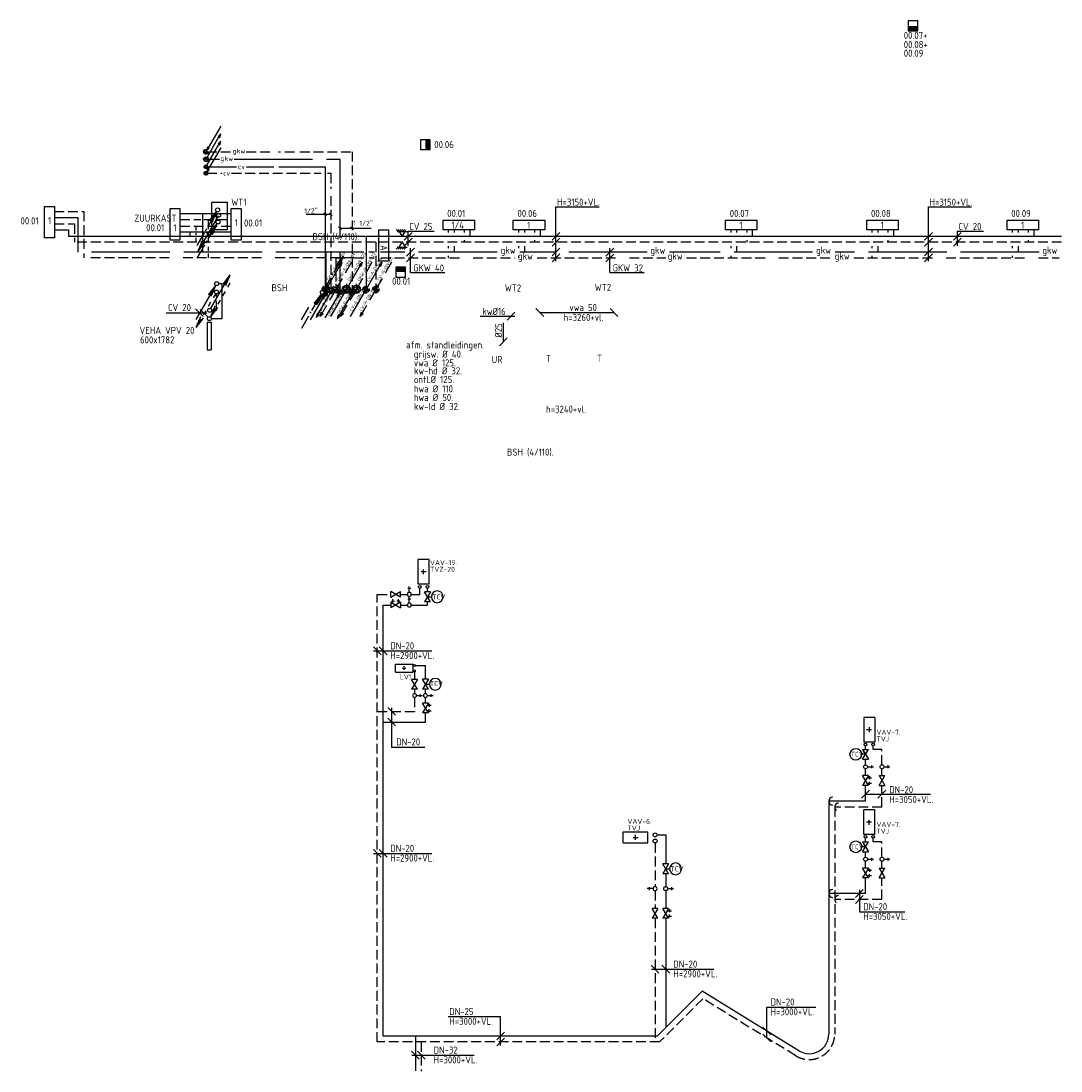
# Model space of a CAD drawing. Header units: millimetres. Extents: x -72841 to 40632, y 1338 to 50632.
# Tile 4 of 9: x -68576 to -42076, y 23870 to 50632. Entities that reach past the tile are written whole.
import ezdxf
from ezdxf.enums import TextEntityAlignment as Align

# ---------------------------------------------------------------- set-up
doc = ezdxf.new("R2010")
doc.units = ezdxf.units.MM
doc.header["$LTSCALE"] = 50
for name, pattern in [('2322105', [47, 40, -7]), ('2322106', [47, 5, -2, 5, -2, 5, -2, 5, -2, 5, -2, 5, -7]), ('2322107', [2000, 1000, 1000]), ('2322108', [7, 5, -2]), ('DASHED2', [9.525, 6.35, -3.175]), ('HIDDEN', [9.525, 6.35, -3.175]), ('HIDDEN2', [4.7625, 3.175, -1.5875]), ('KOUDWATER', [8.4, 4.8, -1.2, 1.2, -1.2]), ('KOUDWATERTAP', [1.1, 0.5, -0.25, 0.1, -0.25]), ('KW', [7, 4, -1, 1, -1])]:
    doc.linetypes.add(name, pattern=pattern)
for name, color, linetype in [('51', 6, 'Continuous'), ('51-LEIDING', 3, 'Continuous'), ('52', 3, 'Continuous'), ('54', 3, 'Continuous'), ('60', 7, 'Continuous'), ('60-CV', 3, 'Continuous'), ('60-TXT', 1, 'Continuous'), ('7KADERHALMOS', 2, 'Continuous'), ('SYM-W', 7, 'Continuous'), ('Thermostaat', 160, 'Continuous'), ('WL5310--_KW', 2, 'KOUDWATER'), ('WL532---_DBL', 6, 'Continuous'), ('WL532---_KW-LD', 5, 'KW'), ('WL550---_AANVOER', 4, 'Continuous'), ('WL550---_RETOUR', 4, 'Continuous'), ('WL5501--', 130, 'Continuous'), ('WL5501--_GKW-A', 4, 'Continuous'), ('WL5501-GKW', 4, 'Continuous'), ('WL5502--', 130, 'Continuous'), ('WL5502--_GKW-R', 4, 'HIDDEN'), ('WL561---_AANVOER', 10, 'Continuous'), ('WL561---_PIJL-A', 1, 'Continuous'), ('WL561---_PIJL-R', 5, 'HIDDEN2'), ('WL561---_RETOUR', 10, 'Continuous'), ('WL5611--_CV-A', 3, 'Continuous'), ('WL5612--_CV-R', 3, 'DASHED2'), ('WM550---_MATEN-B', 1, 'Continuous'), ('WM560---_MATEN-B', 1, 'Continuous'), ('WT550---_CODE', 1, 'Continuous'), ('WT561---_CODE', 1, 'Continuous')]:
    doc.layers.add(name, color=color, linetype=linetype)
doc.styles.add('BURO-018', font='ISO96.shx', dxfattribs={"height": 90})
doc.styles.add('ISO', font='ISO.SHX')
doc.styles.add('MAATVOERING', font='ISO')

# ---------------------------------------------------------------- blocks, each defined once
blk = doc.blocks.new('W6-16')
at = {"layer": 'SYM-W', "color": 2}
for p, q in [((0, 9), (0, -9)), ((0, 9), (8, 9)), ((8, 9), (8, -9)), ((2.25, 0), (5.85, 0)), ((4.05, 1.8), (4.05, -1.8)), ((0, -9), (8, -9))]:
    blk.add_line(p, q, dxfattribs=at)
blk = doc.blocks.new('W3-31')
at = {"layer": 'SYM-W', "color": 2}
for p, q in [((-0.75, 3), (0.75, 3)), ((0, 1), (0, 4))]:
    blk.add_line(p, q, dxfattribs=at)
blk.add_circle((0, 0), 1, dxfattribs=at)
blk = doc.blocks.new('3-12')
at = {"layer": 'SYM-W', "color": 2}
for p, q in [((-2.5, 1.5), (-2.5, -1.5)), ((2.5, 1.5), (-2.5, -1.5)), ((-2.5, 1.5), (2.5, -1.5)), ((0, 0), (0, 2)), ((2.5, 1.5), (2.5, -1.5))]:
    blk.add_line(p, q, dxfattribs=at)
blk.add_circle((0, 5), 3, dxfattribs=at)
blk = doc.blocks.new('017')
at = {"layer": '52', "color": 1, "linetype": 'Continuous'}
for p, q in [((-2.44, -4.22), (-0.25, -0.43)), ((-2.08, -2.82), (-0.25, -0.43)), ((-1.4, -3.22), (-0.25, -0.43)), ((-3.06, -5.3), (-2.75, -4.76)), ((-5.25, -9.09), (-4, -6.93)), ((-3.69, -6.39), (-3.38, -5.85))]:
    blk.add_line(p, q, dxfattribs=at)
blk.add_circle((0, 0), 0.5, dxfattribs=at)
blk = doc.blocks.new('014')
at = {"layer": '52', "color": 1, "linetype": 'Continuous'}
for p, q in [((-2.44, -4.22), (-0.25, -0.43)), ((-2.08, -2.82), (-0.25, -0.43)), ((-1.4, -3.22), (-0.25, -0.43)), ((-3.06, -5.3), (-2.75, -4.76)), ((-5.25, -9.09), (-3.38, -5.85))]:
    blk.add_line(p, q, dxfattribs=at)
blk.add_circle((0, 0), 0.5, dxfattribs=at)
blk = doc.blocks.new('PR')
at = {"layer": 'WL532---_KW-LD', "color": 7, "linetype": 'HIDDEN2'}
blk.add_line((200, 346), (0, 0), dxfattribs=at)
at = {"layer": 'WL532---_KW-LD', "color": 7}
for p, q in [((0, 0), (12, 51)), ((0, 0), (21, 46)), ((0, 0), (29, 41)), ((38, 36), (0, 0)), ((38, 36), (12, 51))]:
    blk.add_line(p, q, dxfattribs=at)
blk = doc.blocks.new('PA')
at = {"layer": 'WL532---_KW-LD', "color": 7, "linetype": 'Continuous'}
blk.add_line((0, 0), (200, 346), dxfattribs=at)
at = {"layer": 'WL532---_KW-LD', "color": 7}
for p, q in [((162, 311), (200, 346)), ((162, 311), (188, 296)), ((200, 346), (171, 306)), ((200, 346), (179, 301)), ((200, 346), (188, 296))]:
    blk.add_line(p, q, dxfattribs=at)
blk = doc.blocks.new('029')
at = {"layer": '51', "color": 1, "linetype": 'Continuous'}
for p in [(-0.25, -0.43), (-4.1, -6.31), (-3.42, -6.7)]:
    blk.add_line(p, (-5.25, -9.09), dxfattribs=at)
blk.add_circle((0, 0), 0.5, dxfattribs=at)
blk.add_arc((-2.47, -4.27), 0.567, 178.0725, 301.9275, dxfattribs=at)
blk = doc.blocks.new('$FH6')
at = {"layer": 'SYM-W', "color": 2}
for p, q in [((-1.5, -2.5), (0, 0)), ((0, 0), (1.5, -2.5)), ((-3, -3.5), (-2, -2.5)), ((-2.5, -2.5), (2.5, -2.5)), ((-2, -3.5), (-1, -2.5)), ((-1, -3.5), (0, -2.5)), ((0, -3.5), (1, -2.5)), ((1, -3.5), (2, -2.5))]:
    blk.add_line(p, q, dxfattribs=at)
blk = doc.blocks.new('001')
at = {"layer": '60', "color": 1, "linetype": 'Continuous'}
for p in [(0.25, 0.43), (3.42, 6.7), (4.1, 6.31)]:
    blk.add_line(p, (5.25, 9.09), dxfattribs=at)
blk.add_circle((0, 0), 0.5, dxfattribs=at)
blk = doc.blocks.new('002')
at = {"layer": '60', "color": 1, "linetype": 'Continuous'}
for p in [(-5.25, -9.09), (-2.08, -2.82), (-1.4, -3.22)]:
    blk.add_line(p, (-0.25, -0.43), dxfattribs=at)
blk.add_circle((0, 0), 0.5, dxfattribs=at)
blk = doc.blocks.new('004')
at = {"layer": '60', "color": 1, "linetype": 'Continuous'}
for p, q in [((3.42, 6.7), (5.25, 9.09)), ((4, 6.93), (5.25, 9.09)), ((4.1, 6.31), (5.25, 9.09)), ((2.75, 4.76), (3.38, 5.85)), ((1.5, 2.6), (2.13, 3.68)), ((0.25, 0.43), (0.88, 1.52))]:
    blk.add_line(p, q, dxfattribs=at)
blk.add_circle((0, 0), 0.5, dxfattribs=at)
blk = doc.blocks.new('005')
at = {"layer": '60', "color": 1, "linetype": 'Continuous'}
for p, q in [((-2.08, -2.82), (-0.25, -0.43)), ((-1.5, -2.6), (-0.25, -0.43)), ((-1.4, -3.22), (-0.25, -0.43)), ((-2.75, -4.76), (-2.13, -3.68)), ((-5.25, -9.09), (-4.63, -8.01)), ((-4, -6.93), (-3.38, -5.85))]:
    blk.add_line(p, q, dxfattribs=at)
blk.add_circle((0, 0), 0.5, dxfattribs=at)
blk = doc.blocks.new('A$C03560F8D')
at = {"layer": '60-CV', "color": 7, "style": 'ISO'}
for s, p in [('afm. standleidingen.', (0, 1569)), ('grijsw. %%c 40.', (196, 1335)), ('vwa %%c 125.', (196, 1112)), ('kw-hd %%c 32.', (196, 909)), ('ontl.%%c 125.', (196, 689)), ('hwa %%c 110.', (196, 452)), ('hwa %%c 50.', (196, 230)), ('kw-ld %%c 32.', (196, 0))]:
    blk.add_text(s, height=180, dxfattribs=at).set_placement(p)
blk = doc.blocks.new('CVAP51')
blk.add_line((0.25, 0.43), (6.58, 11.4))
blk.add_lwpolyline([(6.16, 11.64), (7, 11.15), (7.5, 12.99)], close=True)
blk.add_circle((0, 0), 0.5)
at = {"color": 2, "style": 'MAATVOERING', "flags": 8}
blk.add_attdef('PIJL_BEN', (8, 13), '', height=1, dxfattribs=at)
blk = doc.blocks.new('CVRP51')
blk.add_line((7.5, 12.99), (1.17, 2.03))
blk.add_lwpolyline([(1.59, 1.78), (0.75, 2.27), (0.25, 0.43)], close=True)
blk.add_circle((0, 0), 0.5)
at = {"color": 2, "style": 'MAATVOERING', "flags": 8}
blk.add_attdef('PIJL_BEN', (8, 13), '', height=1, dxfattribs=at)
blk = doc.blocks.new('CVAP11')
blk.add_line((-7.5, -12.99), (-1.17, -2.03))
blk.add_lwpolyline([(-1.59, -1.78), (-0.75, -2.27), (-0.25, -0.43)], close=True)
blk.add_circle((0, 0), 0.5)
at = {"color": 2, "style": 'MAATVOERING', "flags": 8}
blk.add_attdef('PIJL_BEN', (-12.64, -13.12), '', height=1, rotation=360, dxfattribs=at)
blk = doc.blocks.new('CVRP11')
blk.add_line((-0.25, -0.43), (-6.58, -11.4))
blk.add_lwpolyline([(-6.16, -11.64), (-7, -11.15), (-7.5, -12.99)], close=True)
blk.add_circle((0, 0), 0.5)
at = {"color": 2, "style": 'MAATVOERING', "flags": 8}
blk.add_attdef('PIJL_BEN', text='', height=1, dxfattribs=at).set_placement((-8, -13), align=Align.RIGHT)
blk = doc.blocks.new('MVLINE')
blk.add_line((35, -35), (-35, 35))
blk = doc.blocks.new('SW30485012')
at = {"color": 0, "linetype": 'Continuous'}
for p, q in [((-2.5, 2.5), (-2.5, -2.5)), ((2.5, 2.5), (-2.5, 2.5)), ((2.5, -2.5), (2.5, 2.5)), ((-2.5, -2.5), (2.5, -2.5))]:
    blk.add_line(p, q, dxfattribs=at)
blk.add_solid([(-2.5, 0), (2.5, 0), (-2.5, -2.5), (2.5, -2.5)], dxfattribs=at)
at = {"color": 0, "linetype": 'Continuous', "style": 'BURO-018', "flags": 1}
blk.add_attdef('W_ID', (0, 0), '', height=1.8, dxfattribs=at)

msp = doc.modelspace()

# ---------------------------------------------------------------- linework, layer by layer
at = {"layer": '52', "color": 1, "linetype": 'Continuous'}
for p, q in [((-60600, 44218), (-60357, 44640)), ((-60540, 44401), (-60357, 44640)), ((-60472, 44362), (-60357, 44640)), ((-60857, 43774), (-60676, 44087)), ((-61165, 43250), (-60922, 43672)), ((-61105, 43433), (-60922, 43672)), ((-61037, 43394), (-60922, 43672)), ((-61431, 43014), (-61244, 43339)), ((-61422, 42806), (-61241, 43119))]:
    msp.add_line(p, q, dxfattribs=at)
msp.add_circle((-60897, 43716), 50, dxfattribs=at)
at = {"layer": '60', "color": 2, "linetype": 'Continuous'}
for p, q in [((-63829, 42959), (-63829, 42252)), ((-63729, 42959), (-63729, 42252))]:
    msp.add_line(p, q, dxfattribs=at)
msp.add_lwpolyline([(-59210, 45310), (-59210, 44510), (-59460, 44510), (-59460, 45310)], close=True, dxfattribs=at)
at = {"layer": '60-CV', "color": 7}
for p, q in [((-54944, 45896), (-53846, 45896)), ((-54944, 44512), (-54944, 45896)), ((-45452, 45896), (-44354, 45896)), ((-45452, 44512), (-45452, 45896)), ((-58613, 45243), (-58813, 45043)), ((-58713, 45275), (-58044, 45275)), ((-58713, 44898), (-58713, 45275)), ((-54844, 45243), (-55044, 45043)), ((-45352, 45243), (-45552, 45043)), ((-44617, 45243), (-44817, 45043)), ((-44717, 45275), (-44048, 45275)), ((-44717, 44898), (-44717, 45275)), ((-58613, 45093), (-58813, 44893)), ((-54844, 45093), (-55044, 44893)), ((-45352, 45093), (-45552, 44893)), ((-44617, 45093), (-44817, 44893)), ((-58551, 44841), (-58751, 44641)), ((-58551, 44693), (-58751, 44493)), ((-54844, 44844), (-55044, 44644)), ((-54844, 44694), (-55044, 44494)), ((-53472, 44841), (-53672, 44641)), ((-53472, 44693), (-53672, 44493)), ((-45352, 44844), (-45552, 44644)), ((-45352, 44694), (-45552, 44494)), ((-59784, 43932), (-59784, 43686)), ((-59534, 43932), (-59534, 43686)), ((-59857, 43791), (-59720, 43791)), ((-64874, 43193), (-63838, 43193)), ((-56872, 43109), (-55994, 43109)), ((-59590, 34579), (-58111, 34579)), ((-59132, 33129), (-59132, 32128)), ((-59132, 32128), (-58283, 32128)), ((-47055, 30927), (-45404, 30927)), ((-59590, 29417), (-58111, 29417)), ((-47214, 28484), (-47214, 27930)), ((-47214, 27930), (-46056, 27930)), ((-52511, 26466), (-50920, 26466)), ((-49570, 25500), (-48323, 25500)), ((-49570, 24712), (-49570, 25500)), ((-57692, 25256), (-56354, 25256)), ((-56354, 24519), (-56354, 25256)), ((-58620, 24275), (-57028, 24275))]:
    msp.add_line(p, q, dxfattribs=at)
at = {"layer": '60-CV', "color": 7, "linetype": 'HIDDEN2'}
for centre in [(-59784, 43791), (-59534, 43791)]:
    msp.add_circle(centre, 80, dxfattribs=at)
at = {"layer": '7KADERHALMOS', "linetype": 'Continuous'}
for p, q in [((-63829, 42959), (-63729, 42959)), ((-63829, 42252), (-63729, 42252))]:
    msp.add_line(p, q, dxfattribs=at)
at = {"layer": 'SYM-W', "color": 2}
for p, q in [((-63713, 45307), (-63713, 46007)), ((-63313, 46007), (-63713, 46007)), ((-63313, 45307), (-63313, 46007)), ((-63713, 45657), (-63541, 45657)), ((-63598, 45600), (-63598, 45714)), ((-63313, 45307), (-63713, 45307)), ((-59155, 35943), (-59155, 36093)), ((-59155, 35943), (-58905, 36093)), ((-58905, 35943), (-59155, 36093)), ((-59099, 35788), (-59099, 35895)), ((-58961, 35788), (-58961, 35895)), ((-58905, 35943), (-58905, 36093)), ((-59155, 35821), (-59155, 35671)), ((-58905, 35821), (-59155, 35671)), ((-59155, 35821), (-58905, 35671)), ((-59137, 35845), (-59062, 35845)), ((-58924, 35845), (-58999, 35845)), ((-58905, 35821), (-58905, 35671)), ((-58473, 33601), (-58623, 33851)), ((-58473, 33851), (-58623, 33851)), ((-58473, 33851), (-58623, 33601)), ((-58473, 33601), (-58623, 33601)), ((-58196, 33247), (-58346, 32997)), ((-58196, 33247), (-58346, 33247)), ((-58196, 32997), (-58346, 33247)), ((-58230, 33191), (-58123, 33191)), ((-58173, 33229), (-58173, 33154)), ((-58196, 32997), (-58346, 32997)), ((-58230, 33054), (-58123, 33054)), ((-58173, 33016), (-58173, 33091)), ((-46980, 31149), (-47130, 31399)), ((-46980, 31399), (-47130, 31399)), ((-46980, 31399), (-47130, 31149)), ((-47014, 31343), (-46906, 31343)), ((-46956, 31381), (-46956, 31306)), ((-46712, 31400), (-46562, 31400)), ((-46712, 31400), (-46562, 31150)), ((-46712, 31150), (-46562, 31400)), ((-46980, 31149), (-47130, 31149)), ((-47014, 31205), (-46906, 31205)), ((-46956, 31168), (-46956, 31243)), ((-46712, 31150), (-46562, 31150)), ((-46980, 28793), (-47130, 29043)), ((-46980, 29043), (-47130, 29043)), ((-46980, 29043), (-47130, 28793)), ((-47014, 28987), (-46906, 28987)), ((-46956, 29024), (-46956, 28949)), ((-46712, 29043), (-46562, 29043)), ((-46712, 29043), (-46562, 28793)), ((-46712, 28793), (-46562, 29043)), ((-46980, 28793), (-47130, 28793)), ((-47014, 28849), (-46906, 28849)), ((-46956, 28811), (-46956, 28886)), ((-46712, 28793), (-46562, 28793)), ((-52098, 28518), (-51948, 28518)), ((-51998, 28555), (-51998, 28480)), ((-52345, 28012), (-52495, 28012)), ((-52345, 27762), (-52495, 28012)), ((-52345, 28012), (-52495, 27762)), ((-52073, 28012), (-52223, 28012)), ((-52073, 27762), (-52223, 28012)), ((-52073, 28012), (-52223, 27762)), ((-52106, 27956), (-51999, 27956)), ((-52049, 27993), (-52049, 27918)), ((-52049, 27780), (-52049, 27855)), ((-52345, 27762), (-52495, 27762)), ((-52073, 27762), (-52223, 27762)), ((-52106, 27818), (-51999, 27818))]:
    msp.add_line(p, q, dxfattribs=at)
at = {"layer": 'SYM-W', "color": 7}
for p, q in [((-64132, 43297), (-63932, 43097)), ((-64008, 43281), (-63808, 43081)), ((-55989, 43209), (-56189, 43009)), ((-55256, 43103), (-55456, 43303)), ((-53365, 43104), (-53565, 43304)), ((-56184, 42556), (-56384, 42356)), ((-59598, 34679), (-59398, 34479)), ((-59447, 34679), (-59247, 34479)), ((-59232, 33137), (-59032, 32937)), ((-59232, 32865), (-59032, 32665)), ((-46955, 31027), (-47155, 30827)), ((-46539, 31026), (-46739, 30826)), ((-59598, 29517), (-59398, 29317)), ((-59447, 29517), (-59247, 29317)), ((-47114, 28493), (-47314, 28293)), ((-47114, 28341), (-47314, 28141)), ((-52520, 26566), (-52320, 26366)), ((-52247, 26566), (-52047, 26366)), ((-49470, 24788), (-49670, 24988)), ((-56454, 24662), (-56254, 24862)), ((-56454, 24510), (-56254, 24710)), ((-49470, 24612), (-49670, 24812)), ((-58628, 24375), (-58428, 24175)), ((-58477, 24375), (-58277, 24175))]:
    msp.add_line(p, q, dxfattribs=at)
at = {"layer": 'SYM-W', "color": 2, "linetype": 'Continuous'}
for points in [[(-67726, 45903), (-67726, 45103), (-67976, 45103), (-67976, 45903)], [(-64525, 45849), (-64525, 45049), (-64775, 45049), (-64775, 45849)], [(-62969, 45849), (-62969, 45049), (-63219, 45049), (-63219, 45849)], [(-57023, 45307), (-57823, 45307), (-57823, 45557), (-57023, 45557)], [(-55231, 45307), (-56031, 45307), (-56031, 45557), (-55231, 45557)], [(-49823, 45307), (-50623, 45307), (-50623, 45557), (-49823, 45557)], [(-46223, 45307), (-47023, 45307), (-47023, 45557), (-46223, 45557)], [(-42649, 45307), (-43449, 45307), (-43449, 45557), (-42649, 45557)]]:
    msp.add_lwpolyline(points, close=True, dxfattribs=at)
at = {"layer": 'SYM-W', "color": 2}
msp.add_circle((-52148, 28518), 50, dxfattribs=at)
at = {"layer": 'WL550---_AANVOER', "color": 7}
msp.add_line((-60804, 43930), (-60804, 43688), dxfattribs=at)
at = {"layer": 'WL550---_RETOUR', "color": 7}
msp.add_line((-60635, 43791), (-60471, 43791), dxfattribs=at)
at = {"layer": 'WL550---_RETOUR'}
msp.add_circle((-60554, 43791), 60, dxfattribs=at)
for centre, radius, start, end in [((-60548, 43761), 30.6, 101.1838, 258.8162), ((-60559, 43821), 30.5, 280.0223, 79.9777)]:
    msp.add_arc(centre, radius, start, end, dxfattribs=at)
at = {"layer": 'WL5501--', "linetype": '2322105'}
for p, q in [((-63837, 47109), (-63520, 47109)), ((-63145, 47109), (-60448, 47109)), ((-60448, 47109), (-60448, 43715)), ((-67726, 45627), (-67126, 45627)), ((-67126, 45627), (-67126, 44743)), ((-64525, 45724), (-63219, 45724)), ((-63955, 45724), (-63955, 44743)), ((-57534, 45243), (-57534, 45307)), ((-55742, 45243), (-55742, 45307)), ((-50334, 45243), (-50334, 45307)), ((-46734, 45243), (-46734, 45307)), ((-43160, 45243), (-43160, 45307)), ((-60081, 44743), (-67126, 44743)), ((-60804, 43869), (-60804, 44743)), ((-60742, 44743), (-60804, 44743)), ((-60491, 44743), (-60610, 44743)), ((-60224, 44743), (-60388, 44743)), ((-59837, 44743), (-60069, 44743)), ((-59567, 44743), (-59715, 44743)), ((-56446, 44743), (-59415, 44743)), ((-57534, 44743), (-57534, 44893)), ((-52617, 44743), (-55866, 44743)), ((-55742, 44743), (-55742, 44893)), ((-48407, 44743), (-52048, 44743)), ((-50334, 44743), (-50334, 44893)), ((-42635, 44743), (-47827, 44743)), ((-46734, 44743), (-46734, 44893)), ((-43160, 44743), (-43160, 44893))]:
    msp.add_line(p, q, dxfattribs=at)
for centre, radius in [((-60804, 43791), 60), ((-60284, 43791), 70)]:
    msp.add_circle(centre, radius, dxfattribs=at)
for centre, radius, start, end in [((-60798, 43761), 30.6, 101.1838, 258.8162), ((-60809, 43821), 30.5, 280.0223, 79.9777), ((-60275, 43756), 36.1, 104.1026, 255.8974), ((-60293, 43826), 36.2, 284.9158, 75.0842), ((-60289, 43821), 30.5, 280.0223, 79.9777)]:
    msp.add_arc(centre, radius, start, end, dxfattribs=at)
at = {"layer": 'WL5501--_GKW-A', "color": 7}
for p, q in [((-58651, 44218), (-58651, 44843)), ((-53572, 44218), (-53572, 44843)), ((-58651, 44218), (-57775, 44218)), ((-53572, 44218), (-52695, 44218)), ((-55358, 43204), (-53465, 43204)), ((-56284, 42456), (-56284, 42941))]:
    msp.add_line(p, q, dxfattribs=at)
for centre in [(-63862, 47109), (-60448, 43715)]:
    msp.add_circle(centre, 60, dxfattribs=at)
at = {"layer": 'WL5501--_GKW-A'}
msp.add_circle((-60448, 43715), 25, dxfattribs=at)
at = {"layer": 'WL5501-GKW', "color": 7}
for p, q in [((-60554, 43934), (-60554, 43686)), ((-60284, 43934), (-60284, 43686)), ((-60034, 43934), (-60034, 43686)), ((-60906, 43791), (-60716, 43791)), ((-60365, 43791), (-60201, 43791)), ((-60115, 43791), (-59951, 43791))]:
    msp.add_line(p, q, dxfattribs=at)
for centre in [(-60284, 43791), (-60034, 43791)]:
    msp.add_circle(centre, 105, dxfattribs=at)
at = {"layer": 'WL5501-GKW', "color": 7, "linetype": 'HIDDEN2'}
for centre in [(-60804, 43791), (-60554, 43791)]:
    msp.add_circle(centre, 95, dxfattribs=at)
at = {"layer": 'WL5502--', "linetype": '2322106'}
for p, q in [((-63837, 47299), (-63211, 47299)), ((-62836, 47299), (-62140, 47299)), ((-62011, 47299), (-61966, 47299)), ((-61853, 47299), (-61602, 47299)), ((-61470, 47299), (-60141, 47299)), ((-60141, 47299), (-60141, 43694)), ((-67726, 45777), (-66976, 45777)), ((-66976, 45777), (-66976, 44778)), ((-64525, 45574), (-63990, 45574)), ((-63920, 45574), (-63219, 45574)), ((-63805, 45574), (-63805, 44778)), ((-57684, 45243), (-57684, 45307)), ((-55892, 45243), (-55892, 45307)), ((-50484, 45243), (-50484, 45307)), ((-46884, 45243), (-46884, 45307)), ((-43310, 45243), (-43310, 45307)), ((-66976, 44708), (-66976, 44593)), ((-63805, 44708), (-63805, 44593)), ((-57684, 44843), (-57684, 44893)), ((-55892, 44843), (-55892, 44893)), ((-50484, 44843), (-50484, 44893)), ((-46884, 44843), (-46884, 44893)), ((-43310, 44843), (-43310, 44893)), ((-60097, 44593), (-66976, 44593)), ((-60555, 44593), (-60217, 44593)), ((-60555, 44593), (-60555, 43902)), ((-60085, 44593), (-59837, 44593)), ((-59708, 44593), (-59573, 44593)), ((-59406, 44593), (-56004, 44593)), ((-57684, 44593), (-57684, 44643)), ((-55892, 44593), (-55892, 44643)), ((-55424, 44593), (-52146, 44593)), ((-51616, 44593), (-47933, 44593)), ((-50484, 44593), (-50484, 44643)), ((-47353, 44593), (-42125, 44593)), ((-46884, 44593), (-46884, 44643)), ((-43310, 44593), (-43310, 44643))]:
    msp.add_line(p, q, dxfattribs=at)
at = {"layer": 'WL5502--_GKW-R', "color": 7}
for centre in [(-63862, 47299), (-60141, 43694)]:
    msp.add_circle(centre, 60, dxfattribs=at)
at = {"layer": 'WL5502--_GKW-R'}
msp.add_circle((-60141, 43694), 25, dxfattribs=at)
at = {"layer": 'WL5502--_GKW-R', "linetype": 'Continuous'}
msp.add_circle((-60034, 43791), 70, dxfattribs=at)
at = {"layer": 'WL5502--_GKW-R'}
for centre, radius, start, end in [((-60025, 43756), 36.1, 104.1026, 255.8974), ((-60043, 43826), 36.2, 284.9158, 75.0842), ((-60039, 43821), 30.5, 280.0223, 79.9777)]:
    msp.add_arc(centre, radius, start, end, dxfattribs=at)
at = {"layer": 'WL561---_AANVOER', "linetype": '2322107'}
for p, q in [((-63837, 46917), (-63084, 46917)), ((-62834, 46917), (-62130, 46917)), ((-62008, 46917), (-60825, 46917)), ((-60825, 46917), (-60825, 43690)), ((-67726, 45309), (-67367, 45309)), ((-67367, 45309), (-67367, 45143)), ((-64525, 45256), (-63219, 45256)), ((-64275, 45256), (-64275, 45143)), ((-57134, 45143), (-57134, 45307)), ((-55342, 45143), (-55342, 45307)), ((-49934, 45143), (-49934, 45307)), ((-46334, 45143), (-46334, 45307)), ((-42760, 45143), (-42760, 45307)), ((-59795, 45143), (-67367, 45143)), ((-53346, 45143), (-59783, 45143)), ((-59783, 45143), (-59783, 43829)), ((-42059, 45143), (-53440, 45143)), ((-63452, 43932), (-63542, 43932)), ((-63452, 43038), (-63452, 43932)), ((-63452, 43038), (-63727, 43038)), ((-58220, 36082), (-58220, 36165)), ((-59348, 24762), (-59348, 35746)), ((-59348, 35746), (-59155, 35746)), ((-58907, 35746), (-58732, 35746)), ((-58632, 35746), (-58220, 35746)), ((-58220, 35746), (-58220, 35830)), ((-58522, 34206), (-58271, 34206)), ((-58271, 33854), (-58271, 34206)), ((-58271, 33492), (-58271, 33602)), ((-58271, 33247), (-58271, 33394)), ((-58271, 32765), (-58271, 32997)), ((-59348, 32765), (-58271, 32765)), ((-47055, 32068), (-47055, 32152)), ((-47055, 31675), (-47055, 31816)), ((-47055, 31398), (-47055, 31573)), ((-47055, 30749), (-47055, 31149)), ((-47992, 30749), (-47992, 24812)), ((-47055, 30749), (-47992, 30749)), ((-52369, 29892), (-52148, 29892)), ((-52148, 29892), (-52148, 29147)), ((-47055, 29711), (-47055, 29795)), ((-47055, 29319), (-47055, 29460)), ((-47055, 29041), (-47055, 29216)), ((-52148, 28895), (-52148, 28569)), ((-47055, 28393), (-47055, 28793)), ((-52148, 28468), (-52148, 28012)), ((-47055, 28393), (-47992, 28393)), ((-52148, 27762), (-52148, 24979)), ((-51223, 25903), (-52365, 24762)), ((-48754, 24386), (-51223, 25903)), ((-52365, 24762), (-59348, 24762)), ((-58528, 24762), (-58528, 23875))]:
    msp.add_line(p, q, dxfattribs=at)
msp.add_circle((-59784, 43791), 45, dxfattribs=at)
for centre, radius, start, end in [((-59780, 43769), 22.8, 98.9352, 261.0648), ((-59790, 43814), 23.2, 284.113, 75.887), ((-47892, 30749), 100, 90, 270), ((-47892, 28393), 100, 90, 270), ((-48492, 24812), 500, 238.439, 0)]:
    msp.add_arc(centre, radius, start, end, dxfattribs=at)
at = {"layer": 'WL561---_RETOUR', "linetype": '2322108'}
for p, q in [((-63837, 46752), (-63460, 46752)), ((-63210, 46752), (-60928, 46752)), ((-60765, 46752), (-60682, 46752)), ((-60682, 46752), (-60682, 46357)), ((-60682, 46168), (-60682, 43753)), ((-67726, 45459), (-67217, 45459)), ((-67217, 45459), (-67217, 45178)), ((-64525, 45406), (-63219, 45406)), ((-64125, 45406), (-64125, 45291)), ((-57284, 45307), (-57284, 45243)), ((-55492, 45307), (-55492, 45243)), ((-50084, 45307), (-50084, 45243)), ((-46484, 45307), (-46484, 45243)), ((-42910, 45307), (-42910, 45243)), ((-67217, 45108), (-67217, 44993)), ((-59546, 44993), (-67217, 44993)), ((-64125, 45221), (-64125, 45178)), ((-64125, 45108), (-64125, 44993)), ((-59535, 44993), (-59535, 43871)), ((-42059, 44993), (-59535, 44993)), ((-57284, 45043), (-57284, 44993)), ((-55492, 45043), (-55492, 44993)), ((-50084, 45043), (-50084, 44993)), ((-46484, 45043), (-46484, 44993)), ((-42910, 45043), (-42910, 44993)), ((-63592, 43250), (-63592, 43675)), ((-63592, 43250), (-63727, 43250)), ((-58412, 36018), (-58412, 36173)), ((-59498, 24612), (-59498, 36018)), ((-59498, 36018), (-59155, 36018)), ((-58907, 36018), (-58732, 36018)), ((-58632, 36018), (-58412, 36018)), ((-58548, 34044), (-58548, 33851)), ((-58548, 33602), (-58548, 33490)), ((-58548, 33394), (-58548, 33037)), ((-59498, 33037), (-58548, 33037)), ((-46863, 32067), (-46863, 32159)), ((-46637, 32067), (-46863, 32067)), ((-46637, 31673), (-46637, 32067)), ((-46637, 31398), (-46637, 31573)), ((-46637, 30599), (-46637, 31150)), ((-47842, 30599), (-47842, 29288)), ((-46637, 30599), (-47842, 30599)), ((-46863, 29711), (-46863, 29802)), ((-46637, 29711), (-46863, 29711)), ((-46637, 29316), (-46637, 29711)), ((-52420, 29684), (-52420, 28569)), ((-47842, 29175), (-47842, 24812)), ((-46637, 29042), (-46637, 29217)), ((-46637, 28243), (-46637, 28793)), ((-52420, 28468), (-52420, 28012)), ((-46637, 28243), (-47842, 28243)), ((-52420, 27762), (-52420, 24612)), ((-51201, 25713), (-52303, 24612)), ((-48833, 24258), (-51201, 25713)), ((-52303, 24612), (-59498, 24612)), ((-58378, 24612), (-58378, 23870))]:
    msp.add_line(p, q, dxfattribs=at)
msp.add_circle((-59534, 43791), 45, dxfattribs=at)
for centre, radius, start, end in [((-59530, 43769), 22.8, 98.9352, 261.0648), ((-59540, 43814), 23.2, 284.113, 75.887), ((-47742, 30599), 100, 90, 270), ((-47742, 28243), 100, 90, 270), ((-48492, 24812), 650, 238.439, 0)]:
    msp.add_arc(centre, radius, start, end, dxfattribs=at)
at = {"layer": 'WL5611--_CV-A', "color": 7}
msp.add_circle((-63862, 46917), 47.5, dxfattribs=at)
at = {"layer": 'WL5611--_CV-A', "color": 7, "linetype": 'HIDDEN2'}
msp.add_circle((-60825, 43665), 47.5, dxfattribs=at)
at = {"layer": 'WL5611--_CV-A'}
msp.add_circle((-60825, 43665), 12.5, dxfattribs=at)
at = {"layer": 'WL5611--_CV-A', "color": 1, "linetype": 'Continuous'}
for centre, radius in [((-58221, 36207), 35), ((-58547, 34070), 25), ((-47054, 32193), 35), ((-47054, 29836), 35)]:
    msp.add_circle(centre, radius, dxfattribs=at)
at = {"layer": 'WL5612--_CV-R', "color": 7}
msp.add_line((-59606, 43791), (-59464, 43791), dxfattribs=at)
msp.add_circle((-63862, 46752), 47.5, dxfattribs=at)
at = {"layer": 'WL5612--_CV-R', "color": 7, "linetype": 'HIDDEN2'}
msp.add_circle((-60682, 43728), 47.5, dxfattribs=at)
at = {"layer": 'WL5612--_CV-R'}
msp.add_circle((-60682, 43728), 12.5, dxfattribs=at)
at = {"layer": 'WL5612--_CV-R', "color": 1, "linetype": 'Continuous'}
for centre, radius in [((-58411, 36207), 35), ((-58547, 34206), 25), ((-46864, 32193), 35), ((-52418, 29888), 50), ((-52418, 29733), 50), ((-46864, 29836), 35)]:
    msp.add_circle(centre, radius, dxfattribs=at)
at = {"layer": 'WM550---_MATEN-B'}
msp.add_lwpolyline([(-60682, 45699), (-61150, 45699), (-61312, 45699)], dxfattribs=at)
at = {"layer": 'WM560---_MATEN-B'}
msp.add_lwpolyline([(-60448, 45353), (-59921, 45353), (-59655, 45353)], dxfattribs=at)

# ---------------------------------------------------------------- block references
at = {"layer": '51', "linetype": 'Continuous', "xscale": 100, "yscale": 100, "zscale": 100}
msp.add_blockref('029', (-63543, 45676), dxfattribs=at)
at = {"layer": '51-LEIDING', "xscale": -50, "yscale": 50, "zscale": 50, "rotation": 180}
msp.add_blockref('$FH6', (-58863, 45143), dxfattribs=at)
at = {"layer": '51-LEIDING', "xscale": 50, "yscale": 50, "zscale": 50}
msp.add_blockref('$FH6', (-58863, 44993), dxfattribs=at)
at = {"layer": '51-LEIDING', "color": 3, "linetype": 'Continuous'}
for p, xscale, yscale, zscale, rotation in [((-58176, 36593), 35, 35, 35, 180), ((-58811, 34038), 25, 25, 25, 90), ((-46823, 30210), 35, 35, 35, 180), ((-52916, 29682), 35, 35, 35, 90)]:
    msp.add_blockref('W6-16', p, dxfattribs=dict(at, xscale=xscale, yscale=yscale, zscale=zscale, rotation=rotation))
at = {"layer": '51-LEIDING', "color": 3, "linetype": 'Continuous', "xscale": -35, "yscale": 35, "zscale": 35}
msp.add_blockref('W6-16', (-46823, 32567), dxfattribs=at)
at = {"layer": '52', "linetype": 'Continuous', "xscale": 100, "yscale": 100, "zscale": 100}
for name, p in [('014', (-63566, 45818)), ('017', (-63554, 45510))]:
    msp.add_blockref(name, p, dxfattribs=at)
at = {"layer": '60', "linetype": 'Continuous', "xscale": 100, "yscale": 100, "zscale": 100}
for name, p in [('001', (-63770, 43257)), ('002', (-63588, 43937))]:
    msp.add_blockref(name, p, dxfattribs=at)
at = {"layer": '60', "linetype": 'Continuous', "xscale": 100, "yscale": 100, "zscale": 100, "rotation": 180}
for name, p in [('005', (-63776, 43045)), ('004', (-63595, 43725))]:
    msp.add_blockref(name, p, dxfattribs=at)
at = {"layer": '60-CV', "xscale": 2, "yscale": 2, "zscale": 2}
for name, p in [('PA', (-59784, 43791)), ('PR', (-59534, 43791)), ('PA', (-60184, 43099)), ('PR', (-59934, 43099))]:
    msp.add_blockref(name, p, dxfattribs=at)
at = {"layer": 'Thermostaat', "xscale": 50, "yscale": 50, "zscale": 50}
msp.add_blockref('SW30485012', (-45846, 50507), dxfattribs=at)
for p, rotation in [((-58271, 47482), 89.99999999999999), ((-58903, 44232), 180)]:
    msp.add_blockref('SW30485012', p, dxfattribs=dict(at, rotation=rotation))
at = {"layer": 'WL532---_DBL', "xscale": 2, "yscale": 2, "zscale": 2}
msp.add_blockref('PR', (-60954, 43099), dxfattribs=at)
at = {"layer": 'WL5501-GKW', "xscale": 2, "yscale": 2, "zscale": 2}
for name, p in [('PA', (-60804, 43791)), ('PR', (-60554, 43791)), ('PA', (-60284, 43791)), ('PR', (-60034, 43791)), ('PA', (-60684, 43099))]:
    msp.add_blockref(name, p, dxfattribs=at)
at = {"layer": 'WL5501-GKW'}
msp.add_blockref('PA', (-61004, 43445), dxfattribs=at)
at = {"layer": 'WL5502--_GKW-R', "xscale": 2, "yscale": 2, "zscale": 2}
msp.add_blockref('PR', (-60434, 43099), dxfattribs=at)
at = {"layer": 'WL561---_AANVOER', "linetype": '2322107', "xscale": 50, "yscale": 50, "zscale": 50}
msp.add_blockref('CVAP11', (-60825, 43665), dxfattribs=at)
at = {"layer": 'WL561---_PIJL-A', "xscale": 50, "yscale": 50, "zscale": 50}
for name, p in [('CVAP51', (-63862, 47109)), ('CVAP51', (-63862, 46917)), ('CVAP11', (-60448, 43715))]:
    msp.add_blockref(name, p, dxfattribs=at)
at = {"layer": 'WL561---_PIJL-R', "xscale": 50, "yscale": 50, "zscale": 50}
for name, p in [('CVRP51', (-63862, 47299)), ('CVRP51', (-63862, 46752)), ('CVRP11', (-60141, 43694))]:
    msp.add_blockref(name, p, dxfattribs=at)
at = {"layer": 'WL561---_RETOUR', "linetype": '2322108', "xscale": 50, "yscale": 50, "zscale": 50}
msp.add_blockref('CVRP11', (-60682, 43728), dxfattribs=at)
at = {"layer": 'WL5611--_CV-A'}
msp.add_blockref('A$C03560F8D', (-58762, 40717), dxfattribs=at)
at = {"layer": 'WL5611--_CV-A', "linetype": 'Continuous', "yscale": 50, "zscale": 50}
for p, xscale, rotation in [((-58220, 35956), -50, 270), ((-58271, 33728), -50, 270), ((-47055, 31942), 50, 90), ((-47055, 29585), 50, 90), ((-52148, 29022), -50, 270)]:
    msp.add_blockref('3-12', p, dxfattribs=dict(at, xscale=xscale, rotation=rotation))
at = {"layer": 'WL5612--_CV-R', "color": 3, "linetype": 'Continuous', "xscale": -50, "yscale": 50, "zscale": 50}
for p in [(-58681, 36018), (-58681, 35746)]:
    msp.add_blockref('W3-31', p, dxfattribs=at)
at = {"layer": 'WL5612--_CV-R', "color": 3, "linetype": 'Continuous', "yscale": 50, "zscale": 50}
for p, xscale, rotation in [((-58548, 33441), -50, 270), ((-58271, 33441), -50, 270), ((-47055, 31623), 50, 270), ((-46637, 31624), 50, 270), ((-47055, 29267), 50, 270), ((-46637, 29267), 50, 270), ((-52420, 28518), -50, 90)]:
    msp.add_blockref('W3-31', p, dxfattribs=dict(at, xscale=xscale, rotation=rotation))
at = {"layer": 'WM550---_MATEN-B'}
for p in [(-60825, 45699), (-60682, 45699)]:
    msp.add_blockref('MVLINE', p, dxfattribs=at)
at = {"layer": 'WM560---_MATEN-B'}
for p in [(-60448, 45353), (-60141, 45353)]:
    msp.add_blockref('MVLINE', p, dxfattribs=at)

# ---------------------------------------------------------------- texts
at = {"layer": '51', "color": 1, "linetype": 'KOUDWATERTAP', "style": 'ISO'}
for s, p in [('WT1', (-63219, 45925)), ('ZUURKAST', (-65689, 45516))]:
    msp.add_text(s, height=180, dxfattribs=at).set_placement(p)
at = {"layer": '52', "color": 7, "style": 'ISO', "width": 0.75}
for p in [(-60606, 44105), (-61171, 43137)]:
    msp.add_text('+', height=150, rotation=61.3721, dxfattribs=at).set_placement(p)
at = {"layer": '52', "color": 7, "style": 'ISO'}
for s, p in [('WT2', (-56249, 43737)), ('WT2', (-53959, 43752)), ('UR', (-56581, 41911)), ('T', (-55195, 41934)), ('T', (-53899, 41944))]:
    msp.add_text(s, height=180, dxfattribs=at).set_placement(p)
at = {"layer": '54', "color": 1, "style": 'ISO'}
msp.add_text('BSH', height=180, dxfattribs=at).set_placement((-62194, 43745))
at = {"layer": '60', "color": 1, "linetype": 'Continuous', "style": 'ISO'}
for s, p in [('1', (-67890, 45453)), ('1', (-63133, 45399)), ('1/4', (-57607, 45337)), ('1', (-55677, 45337)), ('1', (-50270, 45337)), ('1', (-46670, 45337)), ('1', (-43095, 45337)), ('1', (-64690, 45274))]:
    msp.add_text(s, height=180, dxfattribs=at).set_placement(p)
at = {"layer": '60-CV', "color": 7, "style": 'ISO'}
for s, p in [('H=3150+VL.', (-54916, 45925)), ('H=3150+VL.', (-45424, 45925)), ('CV 25', (-58685, 45304)), ('CV 20', (-44689, 45304)), ('CV 20', (-64831, 43237)), ('kw%%C16', (-56824, 43139)), ('DN-20', (-59167, 34618)), ('H=2900+VL.', (-59167, 34370)), ('DN-20', (-59014, 32167)), ('DN-20', (-46453, 30950)), ('H=3050+VL.', (-46453, 30702)), ('DN-20', (-59167, 29456)), ('H=2900+VL.', (-59167, 29208)), ('DN-20', (-47115, 27969)), ('H=3050+VL.', (-47115, 27721)), ('DN-20', (-51954, 26505)), ('H=2900+VL.', (-51954, 26257)), ('DN-20', (-49476, 25539)), ('DN-25', (-57662, 25295)), ('H=3000+VL.', (-49476, 25291)), ('H=3000+VL.', (-57662, 25047)), ('DN-32', (-58062, 24314)), ('H=3000+VL.', (-58062, 24066))]:
    msp.add_text(s, height=180, dxfattribs=at).set_placement(p)
for s, p in [('CV-A-DN-80.', (-59712, 43977)), ('CV-R-DN-80.', (-59436, 44003)), ('CV-A-DN-80.', (-60138, 43225)), ('CV-R-DN-80.', (-59889, 43223))]:
    msp.add_text(s, height=80, rotation=60, dxfattribs=at).set_placement(p)
at = {"layer": '60-TXT', "color": 7, "linetype": 'Continuous', "style": 'ISO'}
for s, p in [('VEHA VPV 20', (-65555, 42655)), ('600x1782', (-65544, 42415))]:
    msp.add_text(s, height=180, dxfattribs=at).set_placement(p)
at = {"layer": 'Thermostaat', "color": 0, "style": 'ISO'}
for s, p in [('00.07+', (-46082, 50175)), ('00.08+', (-46082, 49941)), ('00.09', (-46082, 49721)), ('00.06', (-58045, 47393)), ('00.01', (-57717, 45638)), ('00.06', (-55925, 45638)), ('00.07', (-50517, 45638)), ('00.08', (-46917, 45638)), ('00.09', (-43343, 45638)), ('00.01', (-68588, 45448)), ('00.01', (-62894, 45394)), ('00.01', (-65387, 45274)), ('00.01', (-59120, 43910))]:
    msp.add_text(s, height=180, dxfattribs=at).set_placement(p)
at = {"layer": 'WL5310--_KW', "color": 7, "style": 'ISO'}
for p in [(-61149, 45045), (-56191, 39554)]:
    msp.add_text('BSH (4/110).', height=180, dxfattribs=at).set_placement(p)
at = {"layer": 'WL5501--_GKW-A', "color": 7, "linetype": 'Continuous', "style": 'ISO'}
msp.add_text('A', height=180, rotation=270, dxfattribs=at).set_placement((-59419, 44922))
at = {"layer": 'WL5501--_GKW-A', "color": 1, "style": 'ISO'}
for p in [(-56356, 44699), (-52540, 44699)]:
    msp.add_text('gkw', height=180, dxfattribs=at).set_placement(p)
at = {"layer": 'WL5501--_GKW-A', "color": 7, "style": 'ISO'}
for s, p in [('GKW 40', (-58583, 44247)), ('GKW 32', (-53504, 44247)), ('vwa 50', (-54602, 43239)), ('h=3260+vl.', (-54749, 42988)), ('h=3240+vl.', (-55197, 40647))]:
    msp.add_text(s, height=180, dxfattribs=at).set_placement(p)
msp.add_text('%%c25', height=180, rotation=90, dxfattribs=at).set_placement((-56319, 42559))
at = {"layer": 'WL5501-GKW', "color": 1, "style": 'ISO'}
for p in [(-48317, 44699), (-42551, 44699)]:
    msp.add_text('gkw', height=180, dxfattribs=at).set_placement(p)
at = {"layer": 'WL5501-GKW', "color": 7, "style": 'ISO'}
for s, p in [('GKW-A-DN-100.', (-60725, 44001)), ('GKW-R-DN-100.', (-60464, 43988)), ('GKW-A-DN-125.', (-60194, 43988)), ('GKW-R-DN-125.', (-59944, 43988)), ('GKW-R-DN-100.', (-60998, 43086)), ('GKW-A-DN-125.', (-60714, 43103)), ('GKW-R-DN-125.', (-60464, 43127))]:
    msp.add_text(s, height=80, rotation=60, dxfattribs=at).set_placement(p)
at = {"layer": 'WL5502--_GKW-R', "color": 1, "style": 'ISO'}
for p in [(-55914, 44549), (-52098, 44549), (-47843, 44549)]:
    msp.add_text('gkw', height=180, dxfattribs=at).set_placement(p)
at = {"layer": 'WL5611--_CV-A', "color": 7, "linetype": 'Continuous', "style": 'ISO'}
for s, p in [('VAV-19.', (-58154, 36764)), ('TVZ-20', (-58154, 36595)), ('LV1', (-58921, 33851)), ('VAV-7.', (-46778, 32441)), ('TVJ', (-46778, 32271)), ('VAV-6.', (-53122, 30168)), ('TVJ', (-53122, 29999)), ('VAV-7.', (-46778, 30091)), ('TVJ', (-46778, 29922))]:
    msp.add_text(s, height=126, dxfattribs=at).set_placement(p)
at = {"layer": 'WL5611--_CV-A', "color": 1, "linetype": 'Continuous', "style": 'ISO'}
for p in [(-58101, 35892), (-58160, 33681), (-47436, 31879), (-47436, 29522), (-52028, 28958)]:
    msp.add_text('TCV', height=126, dxfattribs=at).set_placement(p)
at = {"layer": 'WM550---_MATEN-B', "color": 2, "style": 'MAATVOERING'}
msp.add_text('1/2"', height=125, dxfattribs=at).set_placement((-61014, 45730), align=Align.RIGHT)
at = {"layer": 'WM560---_MATEN-B', "color": 2, "style": 'MAATVOERING'}
msp.add_text('1 1/2"', height=125, dxfattribs=at).set_placement((-60111, 45415))
at = {"layer": 'WT550---_CODE', "color": 2, "style": 'MAATVOERING'}
for p in [(-63024, 47299), (-63333, 47109)]:
    msp.add_text('gkw', height=125, dxfattribs=at).set_placement(p, align=Align.MIDDLE)
at = {"layer": 'WT561---_CODE', "color": 2, "style": 'MAATVOERING'}
for p in [(-62959, 46917), (-63335, 46752)]:
    msp.add_text('cv', height=125, dxfattribs=at).set_placement(p, align=Align.MIDDLE)

doc.saveas('drawing.dxf')
